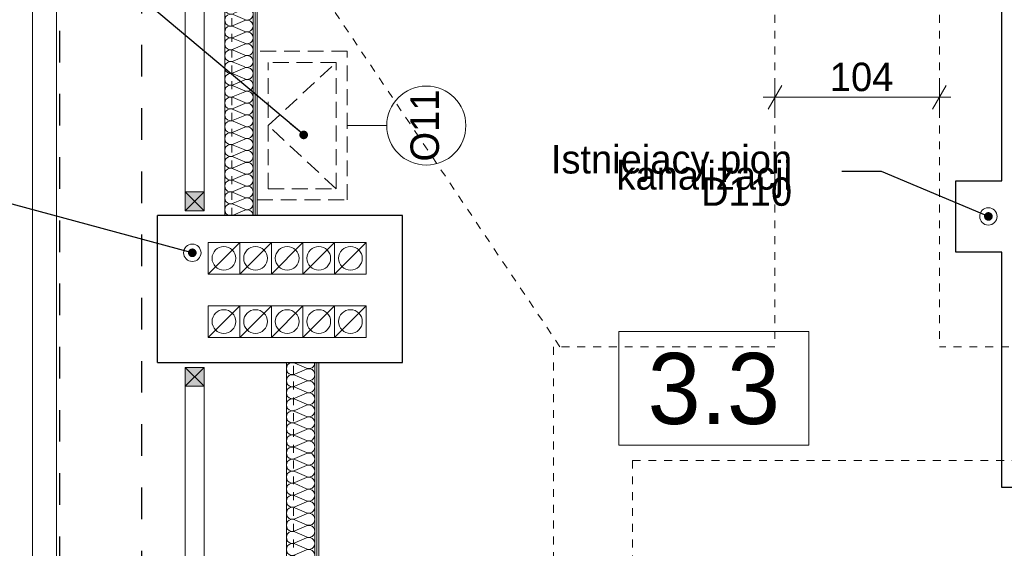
# Model space of a CAD drawing. Extents: x -145259 to -66341, y -2316 to 227384.
# Tile 85 of 141: x -127360 to -121133, y 175469 to 178814. Entities that reach past the tile are written whole.
import ezdxf

# ---------------------------------------------------------------- set-up
doc = ezdxf.new("R2010")
doc.units = 0
doc.header["$MEASUREMENT"] = 0
for name, pattern in [('Hidden Line', [100, 50, -50]), ('Krawędzie ukryte', [150, 100, -50]), ('Przerywana', [400, 200, -200])]:
    doc.linetypes.add(name, pattern=pattern)
for name, color, linetype in [('Arch ocieplenie', 7, 'Continuous'), ('Arch wymiary', 7, 'Continuous'), ('Arch ściany działowe', 7, 'Continuous')]:
    doc.layers.add(name, color=color, linetype=linetype)
for name, color, linetype, lineweight, true_color in [('Arch ocieplenie_Nr_Pióra__24', 7, 'Continuous', 13, 0x029e21), ('Arch okna_Nr_Pióra__25', 7, 'Continuous', 15, 0x40a5ff), ('INWENT kanalizacja_Nr_Pióra__118', 7, 'Continuous', 13, 0x573938), ('INWENT.ŚCIANY_Nr_Pióra__2', 7, 'Continuous', 13, 0x7f7f7f), ('Inwentaryzacja Konst._Nr_Pióra__3', 7, 'Continuous', 20, 0xff6600)]:
    doc.layers.add(name, color=color, linetype=linetype, lineweight=lineweight, true_color=true_color)
for name, color, linetype, lineweight in [('Arch opisy okien_Nr_Pióra__21', 7, 'Continuous', 13), ('Arch opisy_Nr_Pióra__1', 7, 'Continuous', 25), ('Arch opisy_Nr_Pióra__21', 7, 'Continuous', 13), ('Arch wymiary_Nr_Pióra__21', 7, 'Continuous', 13), ('Arch wymiary_Nr_Pióra__5', 7, 'Continuous', 13), ('Arch ściany działowe_Nr_Pióra__5', 7, 'Continuous', 13), ('INWENT DACH_Nr_Pióra__21', 7, 'Continuous', 13), ('Inwent kominy_Nr_Pióra__21', 7, 'Continuous', 13), ('INWENT ODWODNIENIE_Nr_Pióra__5', 7, 'Continuous', 13), ('INWENT OPISY_Nr_Pióra__21', 7, 'Continuous', 13), ('INWENT. OKNA_Nr_Pióra__21', 7, 'Continuous', 13), ('INWENT.ŚCIANY_Nr_Pióra__1', 7, 'Continuous', 25)]:
    doc.layers.add(name, color=color, linetype=linetype, lineweight=lineweight)
doc.styles.add('GENERATED_STYLE_1', font='txt')
doc.styles.add('GENERATED_STYLE_4', font='txt')
doc.styles.add('GENERATED_STYLE_5', font='txt')
doc.styles.add('GENERATED_STYLE_8', font='txt')
doc.dimstyles.new('GENERATED_STYLE__2', dxfattribs={"dimtxt": 179.999995, "dimasz": 114, "dimexe": 0.18, "dimexo": 0, "dimgap": 0.09, "dimtad": 1, "dimtih": 1, "dimtoh": 1, "dimdec": 0, "dimlfac": 0.1, "dimzin": 0, "dimdsep": 46, "dimtxsty": 'GENERATED_STYLE_1', "dimblk": 'ARROWHEAD_2', "dimblk1": 'ARROWHEAD_2', "dimblk2": 'ARROWHEAD_2', "dimcen": 0.09, "dimclrd": 7, "dimclre": 7, "dimclrt": 7, "dimazin": 0, "dimtfac": 1, "dimtdec": 4, "dimtmove": 0, "dimatfit": 3, "dimfxl": 0, "dimtolj": 1, "dimtzin": 0, "dimarcsym": 0})
doc.dimstyles.new('GENERATED_STYLE__9', dxfattribs={"dimtxt": 0.18, "dimasz": 109.44, "dimexe": 0.18, "dimexo": 0.0625, "dimgap": 0.09, "dimtad": 0, "dimtih": 1, "dimtoh": 1, "dimdec": 4, "dimzin": 0, "dimdsep": 46, "dimcen": 0.09, "dimadec": 0, "dimazin": 0, "dimtfac": 1, "dimtdec": 4, "dimtmove": 0, "dimatfit": 3, "dimldrblk": 'ARROWHEAD_11', "dimfxl": 0, "dimtolj": 1, "dimtzin": 0, "dimarcsym": 0})

# ---------------------------------------------------------------- blocks, each defined once
blk = doc.blocks.new('Ściana_742', base_point=(-125858.7, 177573.6))
at = {"layer": 'Arch ściany działowe_Nr_Pióra__5', "linetype": 'Continuous'}
for p, q in [((-125871.2, 178956.1), (-125871.2, 177573.6)), ((-125858.7, 177573.6), (-125858.7, 178943.6)), ((-125871.2, 177573.6), (-125858.7, 177573.6))]:
    blk.add_line(p, q, dxfattribs=at)
blk = doc.blocks.new('Ściana_743', base_point=(-125871.2, 177573.6))
at = {"layer": 'Arch ściany działowe_Nr_Pióra__5', "linetype": 'Continuous'}
for p, q in [((-125883.7, 178968.6), (-125883.7, 177573.6)), ((-125871.2, 177573.6), (-125871.2, 178956.1)), ((-125883.7, 177573.6), (-125871.2, 177573.6))]:
    blk.add_line(p, q, dxfattribs=at)
blk = doc.blocks.new('Ściana_744', base_point=(-125468.7, 174743.6))
at = {"layer": 'Arch ściany działowe_Nr_Pióra__5', "linetype": 'Continuous'}
for p, q in [((-125468.7, 176643.6), (-125481.2, 176643.6)), ((-125481.2, 176643.6), (-125481.2, 174743.6)), ((-125468.7, 174743.6), (-125468.7, 176643.6)), ((-125481.2, 174743.6), (-125468.7, 174743.6))]:
    blk.add_line(p, q, dxfattribs=at)
blk = doc.blocks.new('Ściana_745', base_point=(-125481.2, 174743.6))
at = {"layer": 'Arch ściany działowe_Nr_Pióra__5', "linetype": 'Continuous'}
for p, q in [((-125481.2, 176643.6), (-125493.7, 176643.6)), ((-125493.7, 176643.6), (-125493.7, 174743.6)), ((-125481.2, 174743.6), (-125481.2, 176643.6)), ((-125493.7, 174743.6), (-125481.2, 174743.6))]:
    blk.add_line(p, q, dxfattribs=at)
blk = doc.blocks.new('Izolacja cieplna 14_164', base_point=(-125883.7, 179148.6))
at = {"layer": 'Arch ocieplenie_Nr_Pióra__24', "linetype": 'Continuous'}
for p, q in [((-126010.1, 179145.5), (-125937.4, 179114.3)), ((-125937.4, 179108), (-126010.1, 179076.8)), ((-126010.1, 179070.5), (-125937.4, 179039.3)), ((-125937.4, 179033), (-126010.1, 179001.8)), ((-126010.1, 178995.5), (-125937.4, 178964.3)), ((-125937.4, 178958), (-126010.1, 178926.8)), ((-126010.1, 178920.5), (-125937.4, 178889.3)), ((-125937.4, 178883), (-126010.1, 178851.8)), ((-126010.1, 178845.5), (-125937.4, 178814.3)), ((-125937.4, 178808), (-126010.1, 178776.8)), ((-126010.1, 178770.5), (-125937.4, 178739.3)), ((-125937.4, 178733), (-126010.1, 178701.8)), ((-126010.1, 178695.5), (-125937.4, 178664.3)), ((-125937.4, 178658), (-126010.1, 178626.8)), ((-126010.1, 178620.5), (-125937.4, 178589.3)), ((-125937.4, 178583), (-126010.1, 178551.8)), ((-126010.1, 178545.5), (-125937.4, 178514.3)), ((-125937.4, 178508), (-126010.1, 178476.8)), ((-126010.1, 178470.5), (-125937.4, 178439.3)), ((-125937.4, 178433), (-126010.1, 178401.8)), ((-126010.1, 178395.5), (-125937.4, 178364.3)), ((-125937.4, 178358), (-126010.1, 178326.8)), ((-126010.1, 178320.5), (-125937.4, 178289.3)), ((-125937.4, 178283), (-126010.1, 178251.8)), ((-126010.1, 178245.5), (-125937.4, 178214.3)), ((-125937.4, 178208), (-126010.1, 178176.8)), ((-126010.1, 178170.5), (-125937.4, 178139.3)), ((-125937.4, 178133), (-126010.1, 178101.8)), ((-126010.1, 178095.5), (-125937.4, 178064.3)), ((-125937.4, 178058), (-126010.1, 178026.8)), ((-126010.1, 178020.5), (-125937.4, 177989.3)), ((-125937.4, 177983), (-126010.1, 177951.8)), ((-126010.1, 177945.5), (-125937.4, 177914.3)), ((-125937.4, 177908), (-126010.1, 177876.8)), ((-126010.1, 177870.5), (-125937.4, 177839.3)), ((-125937.4, 177833), (-126010.1, 177801.8)), ((-126010.1, 177795.5), (-125937.4, 177764.3)), ((-125937.4, 177758), (-126010.1, 177726.8)), ((-126010.1, 177720.5), (-125937.4, 177689.3)), ((-125937.4, 177683), (-126010.1, 177651.8)), ((-126010.1, 177645.5), (-125937.4, 177614.3)), ((-125937.4, 177608), (-126010.1, 177576.8))]:
    blk.add_line(p, q, dxfattribs=at)
for centre, start_param, end_param in [((-126025.5, 179111.1), 1.158003, 5.125183), ((-125922, 179148.6), 4.299596, 6.283185), ((-125922, 179073.6), 4.299595, 8.266774), ((-126025.5, 179036.1), 1.158003, 5.125183), ((-126025.5, 178961.1), 1.158003, 5.125183), ((-125922, 178998.6), 4.299595, 8.266774), ((-126025.5, 178886.1), 1.158003, 5.125183), ((-125922, 178923.6), 4.299595, 8.266774), ((-125922, 178848.6), 4.299595, 8.266774), ((-126025.5, 178811.1), 1.158003, 5.125183), ((-125922, 178773.6), 4.299595, 8.266774), ((-126025.5, 178736.1), 1.158003, 5.125183), ((-125922, 178698.6), 4.299595, 8.266774), ((-126025.5, 178661.1), 1.158003, 5.125183), ((-126025.5, 178586.1), 1.158003, 5.125183), ((-125922, 178623.6), 4.299595, 8.266774), ((-126025.5, 178511.1), 1.158003, 5.125183), ((-125922, 178548.6), 4.299595, 8.266774), ((-125922, 178473.6), 4.299595, 8.266774), ((-126025.5, 178436.1), 1.158003, 5.125183), ((-125922, 178398.6), 4.299595, 8.266774), ((-126025.5, 178361.1), 1.158003, 5.125183), ((-125922, 178323.6), 4.299595, 8.266774), ((-126025.5, 178286.1), 1.158003, 5.125183), ((-126025.5, 178211.1), 1.158003, 5.125183), ((-125922, 178248.6), 4.299595, 8.266774), ((-126025.5, 178136.1), 1.158003, 5.125183), ((-125922, 178173.6), 4.299595, 8.266774), ((-125922, 178098.6), 4.299595, 8.266774), ((-126025.5, 178061.1), 1.158003, 5.125183), ((-125922, 178023.6), 4.299595, 8.266774), ((-126025.5, 177986.1), 1.158003, 5.125183), ((-125922, 177948.6), 4.299595, 8.266774), ((-126025.5, 177911.1), 1.158003, 5.125183), ((-126025.5, 177836.1), 1.158003, 5.125183), ((-125922, 177873.6), 4.299595, 8.266774), ((-126025.5, 177761.1), 1.158003, 5.125183), ((-125922, 177798.6), 4.299595, 8.266774), ((-125922, 177723.6), 4.299595, 8.266774), ((-126025.5, 177686.1), 1.158003, 5.125183), ((-125922, 177648.6), 4.299595, 8.266774), ((-126025.5, 177611.1), 1.158003, 5.125183), ((-125922, 177573.6), 0, 1.983589)]:
    blk.add_ellipse(centre, major_axis=(38.3, 0), ratio=0.979571, start_param=start_param, end_param=end_param, dxfattribs=at)
blk = doc.blocks.new('Izolacja cieplna 14_165', base_point=(-125493.7, 176643.6))
at = {"layer": 'Arch ocieplenie_Nr_Pióra__24', "linetype": 'Continuous'}
for p, q in [((-125620.1, 176640.4), (-125547.4, 176608.7)), ((-125547.4, 176602.3), (-125620.1, 176570.5)), ((-125620.1, 176564.1), (-125547.4, 176532.4)), ((-125547.4, 176526), (-125620.1, 176494.3)), ((-125620.1, 176487.9), (-125547.4, 176456.1)), ((-125547.4, 176449.7), (-125620.1, 176418)), ((-125620.1, 176411.6), (-125547.4, 176379.9)), ((-125547.4, 176373.5), (-125620.1, 176341.7)), ((-125620.1, 176335.3), (-125547.4, 176303.6)), ((-125547.4, 176297.2), (-125620.1, 176265.5)), ((-125620.1, 176259.1), (-125547.4, 176227.4)), ((-125547.4, 176220.9), (-125620.1, 176189.2)), ((-125620.1, 176182.8), (-125547.4, 176151.1)), ((-125547.4, 176144.7), (-125620.1, 176113)), ((-125620.1, 176106.5), (-125547.4, 176074.8)), ((-125547.4, 176068.4), (-125620.1, 176036.7)), ((-125620.1, 176030.3), (-125547.4, 175998.6)), ((-125547.4, 175992.2), (-125620.1, 175960.4)), ((-125620.1, 175954), (-125547.4, 175922.3)), ((-125547.4, 175915.9), (-125620.1, 175884.2)), ((-125620.1, 175877.8), (-125547.4, 175846)), ((-125547.4, 175839.6), (-125620.1, 175807.9)), ((-125620.1, 175801.5), (-125547.4, 175769.8)), ((-125547.4, 175763.4), (-125620.1, 175731.6)), ((-125620.1, 175725.2), (-125547.4, 175693.5)), ((-125547.4, 175687.1), (-125620.1, 175655.4)), ((-125620.1, 175649), (-125547.4, 175617.2)), ((-125547.4, 175610.8), (-125620.1, 175579.1)), ((-125620.1, 175572.7), (-125547.4, 175541)), ((-125547.4, 175534.6), (-125620.1, 175502.8)), ((-125620.1, 175496.4), (-125547.4, 175464.7)), ((-125547.4, 175458.3), (-125620.1, 175426.6)), ((-125620.1, 175420.2), (-125547.4, 175388.4)), ((-125547.4, 175382), (-125620.1, 175350.3)), ((-125620.1, 175343.9), (-125547.4, 175312.2)), ((-125547.4, 175305.8), (-125620.1, 175274)), ((-125620.1, 175267.6), (-125547.4, 175235.9)), ((-125547.4, 175229.5), (-125620.1, 175197.8)), ((-125620.1, 175191.4), (-125547.4, 175159.7)), ((-125547.4, 175153.2), (-125620.1, 175121.5)), ((-125620.1, 175115.1), (-125547.4, 175083.4)), ((-125547.4, 175077), (-125620.1, 175045.3)), ((-125620.1, 175038.8), (-125547.4, 175007.1)), ((-125547.4, 175000.7), (-125620.1, 174969)), ((-125620.1, 174962.6), (-125547.4, 174930.9)), ((-125547.4, 174924.5), (-125620.1, 174892.7)), ((-125620.1, 174886.3), (-125547.4, 174854.6)), ((-125547.4, 174848.2), (-125620.1, 174816.5)), ((-125620.1, 174810.1), (-125547.4, 174778.3)), ((-125547.4, 174771.9), (-125620.1, 174740.2)), ((-125620.1, 174733.8), (-125547.4, 174702.1)), ((-125547.4, 174695.7), (-125620.1, 174663.9)), ((-125620.1, 174657.5), (-125547.4, 174625.8)), ((-125547.4, 174619.4), (-125620.1, 174587.7)), ((-125620.1, 174581.3), (-125547.4, 174549.5)), ((-125547.4, 174543.1), (-125620.1, 174511.4)), ((-125620.1, 174505), (-125547.4, 174473.3)), ((-125547.4, 174466.9), (-125620.1, 174435.1)), ((-125620.1, 174428.7), (-125547.4, 174397)), ((-125547.4, 174390.6), (-125620.1, 174358.9)), ((-125620.1, 174352.5), (-125547.4, 174320.7)), ((-125547.4, 174314.3), (-125620.1, 174282.6)), ((-125620.1, 174276.2), (-125547.4, 174244.5)), ((-125547.4, 174238.1), (-125620.1, 174206.3)), ((-125620.1, 174199.9), (-125547.4, 174168.2)), ((-125547.4, 174161.8), (-125620.1, 174130.1)), ((-125620.1, 174123.7), (-125547.4, 174092)), ((-125547.4, 174085.5), (-125620.1, 174053.8)), ((-125620.1, 174047.4), (-125547.4, 174015.7)), ((-125547.4, 174009.3), (-125620.1, 173977.6)), ((-125620.1, 173971.1), (-125547.4, 173939.4)), ((-125547.4, 173933), (-125620.1, 173901.3)), ((-125620.1, 173894.9), (-125547.4, 173863.2)), ((-125547.4, 173856.8), (-125620.1, 173825)), ((-125620.1, 173818.6), (-125547.4, 173786.9)), ((-125547.4, 173780.5), (-125620.1, 173748.8)), ((-125620.1, 173742.4), (-125547.4, 173710.6)), ((-125547.4, 173704.2), (-125620.1, 173672.5)), ((-125620.1, 173666.1), (-125547.4, 173634.4)), ((-125547.4, 173628), (-125620.1, 173596.2)), ((-125620.1, 173589.8), (-125547.4, 173558.1)), ((-125547.4, 173551.7), (-125620.1, 173520)), ((-125620.1, 173513.6), (-125547.4, 173481.8)), ((-125547.4, 173475.4), (-125620.1, 173443.7)), ((-125620.1, 173437.3), (-125547.4, 173405.6)), ((-125547.4, 173399.2), (-125620.1, 173367.4)), ((-125620.1, 173361), (-125547.4, 173329.3)), ((-125547.4, 173322.9), (-125620.1, 173291.2)), ((-125620.1, 173284.8), (-125547.4, 173253)), ((-125547.4, 173246.6), (-125620.1, 173214.9)), ((-125620.1, 173208.5), (-125547.4, 173176.8)), ((-125547.4, 173170.4), (-125620.1, 173138.6)), ((-125620.1, 173132.2), (-125547.4, 173100.5)), ((-125547.4, 173094.1), (-125620.1, 173062.4)), ((-125620.1, 173056), (-125547.4, 173024.2)), ((-125547.4, 173017.8), (-125620.1, 172986.1)), ((-125620.1, 172979.7), (-125547.4, 172948)), ((-125547.4, 172941.6), (-125620.1, 172909.9)), ((-125620.1, 172903.4), (-125547.4, 172871.7)), ((-125547.4, 172865.3), (-125620.1, 172833.6)), ((-125620.1, 172827.2), (-125547.4, 172795.5)), ((-125547.4, 172789.1), (-125620.1, 172757.3)), ((-125620.1, 172750.9), (-125547.4, 172719.2)), ((-125547.4, 172712.8), (-125620.1, 172681.1)), ((-125620.1, 172674.7), (-125547.4, 172642.9)), ((-125547.4, 172636.5), (-125620.1, 172604.8)), ((-125620.1, 172598.4), (-125547.4, 172566.7)), ((-125547.4, 172560.3), (-125620.1, 172528.5)), ((-125620.1, 172522.1), (-125547.4, 172490.4)), ((-125547.4, 172484), (-125620.1, 172452.3)), ((-125620.1, 172445.9), (-125547.4, 172414.1)), ((-125547.4, 172407.7), (-125620.1, 172376)), ((-125620.1, 172369.6), (-125547.4, 172337.9)), ((-125547.4, 172331.5), (-125620.1, 172299.7)), ((-125620.1, 172293.3), (-125547.4, 172261.6)), ((-125547.4, 172255.2), (-125620.1, 172223.5)), ((-125620.1, 172217.1), (-125547.4, 172185.3)), ((-125547.4, 172178.9), (-125620.1, 172147.2)), ((-125620.1, 172140.8), (-125547.4, 172109.1)), ((-125547.4, 172102.7), (-125620.1, 172070.9)), ((-125620.1, 172064.5), (-125547.4, 172032.8)), ((-125547.4, 172026.4), (-125620.1, 171994.7)), ((-125620.1, 171988.3), (-125547.4, 171956.5)), ((-125547.4, 171950.1), (-125620.1, 171918.4)), ((-125620.1, 171912), (-125547.4, 171880.3)), ((-125547.4, 171873.9), (-125620.1, 171842.2)), ((-125620.1, 171835.7), (-125547.4, 171804)), ((-125547.4, 171797.6), (-125620.1, 171765.9)), ((-125620.1, 171759.5), (-125547.4, 171727.8)), ((-125547.4, 171721.3), (-125620.1, 171689.6)), ((-125620.1, 171683.2), (-125547.4, 171651.5)), ((-125547.4, 171645.1), (-125620.1, 171613.4)), ((-125620.1, 171607), (-125547.4, 171575.2)), ((-125547.4, 171568.8), (-125620.1, 171537.1)), ((-125620.1, 171530.7), (-125547.4, 171499)), ((-125547.4, 171492.6), (-125620.1, 171460.8)), ((-125620.1, 171454.4), (-125547.4, 171422.7)), ((-125547.4, 171416.3), (-125620.1, 171384.6)), ((-125620.1, 171378.2), (-125547.4, 171346.4)), ((-125547.4, 171340), (-125620.1, 171308.3)), ((-125620.1, 171301.9), (-125547.4, 171270.2)), ((-125547.4, 171263.8), (-125620.1, 171232)), ((-125620.1, 171225.6), (-125547.4, 171193.9)), ((-125547.4, 171187.5), (-125620.1, 171155.8)), ((-125620.1, 171149.4), (-125547.4, 171117.6)), ((-125547.4, 171111.2), (-125620.1, 171079.5)), ((-125620.1, 171073.1), (-125547.4, 171041.4)), ((-125547.4, 171035), (-125620.1, 171003.2)), ((-125620.1, 170996.8), (-125547.4, 170965.1)), ((-125547.4, 170958.7), (-125620.1, 170927)), ((-125620.1, 170920.6), (-125547.4, 170888.8)), ((-125547.4, 170882.4), (-125620.1, 170850.7)), ((-125620.1, 170844.3), (-125547.4, 170812.6)), ((-125547.4, 170806.2), (-125620.1, 170774.5)), ((-125620.1, 170768), (-125547.4, 170736.3)), ((-125547.4, 170729.9), (-125620.1, 170698.2)), ((-125620.1, 170691.8), (-125547.4, 170660.1)), ((-125547.4, 170653.6), (-125620.1, 170621.9)), ((-125620.1, 170615.5), (-125547.4, 170583.8)), ((-125547.4, 170577.4), (-125620.1, 170545.7)), ((-125620.1, 170539.3), (-125547.4, 170507.5)), ((-125547.4, 170501.1), (-125620.1, 170469.4)), ((-125620.1, 170463), (-125547.4, 170431.3)), ((-125547.4, 170424.9), (-125620.1, 170393.1)), ((-125620.1, 170386.7), (-125547.4, 170355)), ((-125547.4, 170348.6), (-125620.1, 170316.9)), ((-125620.1, 170310.5), (-125547.4, 170278.7)), ((-125547.4, 170272.3), (-125620.1, 170240.6)), ((-125620.1, 170234.2), (-125547.4, 170202.5)), ((-125547.4, 170196.1), (-125620.1, 170164.3)), ((-125620.1, 170157.9), (-125547.4, 170126.2)), ((-125547.4, 170119.8), (-125620.1, 170088.1)), ((-125620.1, 170081.7), (-125547.4, 170049.9)), ((-125547.4, 170043.5), (-125620.1, 170011.8))]:
    blk.add_line(p, q, dxfattribs=at)
for centre, start_param, end_param in [((-125635.5, 176605.5), 1.158003, 5.125183), ((-125532, 176643.6), 4.299596, 6.283185), ((-125635.5, 176529.2), 1.158003, 5.125183), ((-125532, 176567.3), 4.299595, 8.266774), ((-125635.5, 176452.9), 1.158003, 5.125183), ((-125532, 176491.1), 4.299595, 8.266774), ((-125532, 176414.8), 4.299595, 8.266774), ((-125635.5, 176376.7), 1.158003, 5.125183), ((-125532, 176338.5), 4.299595, 8.266774), ((-125635.5, 176300.4), 1.158003, 5.125183), ((-125532, 176262.3), 4.299595, 8.266774), ((-125635.5, 176224.1), 1.158003, 5.125183), ((-125635.5, 176147.9), 1.158003, 5.125183), ((-125532, 176186), 4.299595, 8.266774), ((-125532, 176109.8), 4.299595, 8.266774), ((-125635.5, 176071.6), 1.158003, 5.125183), ((-125532, 176033.5), 4.299595, 8.266774), ((-125635.5, 175995.4), 1.158003, 5.125183), ((-125532, 175957.2), 4.299595, 8.266774), ((-125635.5, 175919.1), 1.158003, 5.125183), ((-125635.5, 175842.8), 1.158003, 5.125183), ((-125532, 175881), 4.299595, 8.266774), ((-125635.5, 175766.6), 1.158003, 5.125183), ((-125532, 175804.7), 4.299595, 8.266774), ((-125532, 175728.4), 4.299595, 8.266774), ((-125635.5, 175690.3), 1.158003, 5.125183), ((-125532, 175652.2), 4.299595, 8.266774), ((-125635.5, 175614), 1.158003, 5.125183), ((-125532, 175575.9), 4.299595, 8.266774), ((-125635.5, 175537.8), 1.158003, 5.125183), ((-125635.5, 175461.5), 1.158003, 5.125183), ((-125532, 175499.6), 4.299595, 8.266774), ((-125532, 175423.4), 4.299595, 8.266774), ((-125635.5, 175385.2), 1.158003, 5.125183), ((-125532, 175347.1), 4.299595, 8.266774), ((-125635.5, 175309), 1.158003, 5.125183), ((-125532, 175270.8), 4.299595, 8.266774), ((-125635.5, 175232.7), 1.158003, 5.125183), ((-125635.5, 175156.4), 1.158003, 5.125183), ((-125532, 175194.6), 4.299595, 8.266774), ((-125635.5, 175080.2), 1.158003, 5.125183), ((-125532, 175118.3), 4.299595, 8.266774), ((-125532, 175042.1), 4.299595, 8.266774), ((-125635.5, 175003.9), 1.158003, 5.125183), ((-125532, 174965.8), 4.299595, 8.266774), ((-125635.5, 174927.7), 1.158003, 5.125183), ((-125635.5, 174851.4), 1.158003, 5.125183), ((-125532, 174889.5), 4.299595, 8.266774), ((-125635.5, 174775.1), 1.158003, 5.125183), ((-125532, 174813.3), 4.299595, 8.266774), ((-125532, 174737), 4.299595, 8.266774), ((-125635.5, 174698.9), 1.158003, 5.125183), ((-125532, 174660.7), 4.299595, 8.266774), ((-125635.5, 174622.6), 1.158003, 5.125183), ((-125532, 174584.5), 4.299595, 8.266774), ((-125635.5, 174546.3), 1.158003, 5.125183), ((-125635.5, 174470.1), 1.158003, 5.125183), ((-125532, 174508.2), 4.299595, 8.266774), ((-125635.5, 174393.8), 1.158003, 5.125183), ((-125532, 174431.9), 4.299595, 8.266774), ((-125532, 174355.7), 4.299595, 8.266774), ((-125635.5, 174317.5), 1.158003, 5.125183), ((-125532, 174279.4), 4.299595, 8.266774), ((-125635.5, 174241.3), 1.158003, 5.125183), ((-125635.5, 174165), 1.158003, 5.125183), ((-125532, 174203.1), 4.299595, 8.266774), ((-125635.5, 174088.7), 1.158003, 5.125183), ((-125532, 174126.9), 4.299595, 8.266774), ((-125532, 174050.6), 4.299595, 8.266774), ((-125635.5, 174012.5), 1.158003, 5.125183), ((-125532, 173974.4), 4.299595, 8.266774), ((-125635.5, 173936.2), 1.158003, 5.125183), ((-125532, 173898.1), 4.299595, 8.266774), ((-125635.5, 173860), 1.158003, 5.125183), ((-125635.5, 173783.7), 1.158003, 5.125183), ((-125532, 173821.8), 4.299595, 8.266774), ((-125635.5, 173707.4), 1.158003, 5.125183), ((-125532, 173745.6), 4.299595, 8.266774), ((-125532, 173669.3), 4.299595, 8.266774), ((-125635.5, 173631.2), 1.158003, 5.125183), ((-125532, 173593), 4.299595, 8.266774), ((-125635.5, 173554.9), 1.158003, 5.125183), ((-125635.5, 173478.6), 1.158003, 5.125183), ((-125532, 173516.8), 4.299595, 8.266774), ((-125635.5, 173402.4), 1.158003, 5.125183), ((-125532, 173440.5), 4.299595, 8.266774), ((-125532, 173364.2), 4.299595, 8.266774), ((-125635.5, 173326.1), 1.158003, 5.125183), ((-125532, 173288), 4.299595, 8.266774), ((-125635.5, 173249.8), 1.158003, 5.125183), ((-125532, 173211.7), 4.299595, 8.266774), ((-125635.5, 173173.6), 1.158003, 5.125183), ((-125635.5, 173097.3), 1.158003, 5.125183), ((-125532, 173135.4), 4.299595, 8.266774), ((-125532, 173059.2), 4.299595, 8.266774), ((-125635.5, 173021), 1.158003, 5.125183), ((-125532, 172982.9), 4.299595, 8.266774), ((-125635.5, 172944.8), 1.158003, 5.125183), ((-125532, 172906.7), 4.299595, 8.266774), ((-125635.5, 172868.5), 1.158003, 5.125183), ((-125635.5, 172792.3), 1.158003, 5.125183), ((-125532, 172830.4), 4.299595, 8.266774), ((-125635.5, 172716), 1.158003, 5.125183), ((-125532, 172754.1), 4.299595, 8.266774), ((-125532, 172677.9), 4.299595, 8.266774), ((-125635.5, 172639.7), 1.158003, 5.125183), ((-125532, 172601.6), 4.299595, 8.266774), ((-125635.5, 172563.5), 1.158003, 5.125183), ((-125532, 172525.3), 4.299595, 8.266774), ((-125635.5, 172487.2), 1.158003, 5.125183), ((-125635.5, 172410.9), 1.158003, 5.125183), ((-125532, 172449.1), 4.299595, 8.266774), ((-125532, 172372.8), 4.299595, 8.266774), ((-125635.5, 172334.7), 1.158003, 5.125183), ((-125532, 172296.5), 4.299595, 8.266774), ((-125635.5, 172258.4), 1.158003, 5.125183), ((-125532, 172220.3), 4.299595, 8.266774), ((-125635.5, 172182.1), 1.158003, 5.125183), ((-125635.5, 172105.9), 1.158003, 5.125183), ((-125532, 172144), 4.299595, 8.266774), ((-125635.5, 172029.6), 1.158003, 5.125183), ((-125532, 172067.7), 4.299595, 8.266774), ((-125532, 171991.5), 4.299595, 8.266774), ((-125635.5, 171953.3), 1.158003, 5.125183), ((-125532, 171915.2), 4.299595, 8.266774), ((-125635.5, 171877.1), 1.158003, 5.125183), ((-125532, 171838.9), 4.299595, 8.266774), ((-125635.5, 171800.8), 1.158003, 5.125183), ((-125635.5, 171724.6), 1.158003, 5.125183), ((-125532, 171762.7), 4.299595, 8.266774), ((-125532, 171686.4), 4.299595, 8.266774), ((-125635.5, 171648.3), 1.158003, 5.125183), ((-125532, 171610.2), 4.299595, 8.266774), ((-125635.5, 171572), 1.158003, 5.125183), ((-125532, 171533.9), 4.299595, 8.266774), ((-125635.5, 171495.8), 1.158003, 5.125183), ((-125635.5, 171419.5), 1.158003, 5.125183), ((-125532, 171457.6), 4.299595, 8.266774), ((-125635.5, 171343.2), 1.158003, 5.125183), ((-125532, 171381.4), 4.299595, 8.266774), ((-125532, 171305.1), 4.299595, 8.266774), ((-125635.5, 171267), 1.158003, 5.125183), ((-125532, 171228.8), 4.299595, 8.266774), ((-125635.5, 171190.7), 1.158003, 5.125183), ((-125635.5, 171114.4), 1.158003, 5.125183), ((-125532, 171152.6), 4.299595, 8.266774), ((-125635.5, 171038.2), 1.158003, 5.125183), ((-125532, 171076.3), 4.299595, 8.266774), ((-125532, 171000), 4.299595, 8.266774), ((-125635.5, 170961.9), 1.158003, 5.125183), ((-125532, 170923.8), 4.299595, 8.266774), ((-125635.5, 170885.6), 1.158003, 5.125183), ((-125532, 170847.5), 4.299595, 8.266774), ((-125635.5, 170809.4), 1.158003, 5.125183), ((-125635.5, 170733.1), 1.158003, 5.125183), ((-125532, 170771.2), 4.299595, 8.266774), ((-125635.5, 170656.9), 1.158003, 5.125183), ((-125532, 170695), 4.299595, 8.266774), ((-125532, 170618.7), 4.299595, 8.266774), ((-125635.5, 170580.6), 1.158003, 5.125183), ((-125532, 170542.5), 4.299595, 8.266774), ((-125635.5, 170504.3), 1.158003, 5.125183), ((-125635.5, 170428.1), 1.158003, 5.125183), ((-125532, 170466.2), 4.299595, 8.266774), ((-125635.5, 170351.8), 1.158003, 5.125183), ((-125532, 170389.9), 4.299595, 8.266774), ((-125532, 170313.7), 4.299595, 8.266774), ((-125635.5, 170275.5), 1.158003, 5.125183), ((-125532, 170237.4), 4.299595, 8.266774), ((-125635.5, 170199.3), 1.158003, 5.125183), ((-125532, 170161.1), 4.299595, 8.266774), ((-125635.5, 170123), 1.158003, 5.125183), ((-125635.5, 170046.7), 1.158003, 5.125183), ((-125532, 170084.9), 4.299595, 8.266774), ((-125532, 170008.6), 0, 1.983589)]:
    blk.add_ellipse(centre, major_axis=(38.3, 0), ratio=0.996085, start_param=start_param, end_param=end_param, dxfattribs=at)
blk = doc.blocks.new('*D1578')
at = {"layer": 'Arch wymiary_Nr_Pióra__5', "linetype": 'Continuous'}
for p, q in [((-122583.7, 178210.7), (-122583.7, 178435.7)), ((-121543.7, 178210.7), (-121543.7, 178435.7)), ((-122540.4, 178398.2), (-122627, 178248.2)), ((-121587, 178248.2), (-121500.4, 178398.2)), ((-122657.1, 178323.2), (-122583.7, 178323.2)), ((-122583.7, 178323.2), (-121543.7, 178323.2)), ((-121543.7, 178323.2), (-121470.4, 178323.2))]:
    blk.add_line(p, q, dxfattribs=at)
at = {"layer": 'Arch wymiary_Nr_Pióra__21', "insert": (-122236.5, 178359.2), "char_height": 180, "attachment_point": 7, "style": 'GENERATED_STYLE_1'}
blk.add_mtext('{104}', dxfattribs=at)
blk = doc.blocks.new('ARROWHEAD_2')
at = {"color": 0, "linetype": 'Continuous', "lineweight": 0}
for p, q in [((-0.378, -0.655), (0.378, 0.655)), ((0, 0), (-1, 0))]:
    blk.add_line(p, q, dxfattribs=at)
blk = doc.blocks.new('ARROWHEAD_11')
at = {"color": 0, "linetype": 'Continuous', "lineweight": 0}
blk.add_line((0, 0), (-1, 0), dxfattribs=at)
at = {"color": 0, "linetype": 'Continuous', "lineweight": 0, "const_width": 0.25, "flags": 128}
blk.add_lwpolyline([(-0.125, 0, 1), (0.125, 0, 1)], format="xyb", close=True, dxfattribs=at)

msp = doc.modelspace()

# ---------------------------------------------------------------- hatches: boundary and pattern name
at = {"layer": 'Arch okna_Nr_Pióra__25', "linetype": 'Continuous'}
for points in [[(-126314.6, 177603.6), (-126194.6, 177603.6), (-126194.6, 177723.6), (-126314.6, 177723.6)], [(-126314.6, 176613.6), (-126194.6, 176613.6), (-126194.6, 176493.6), (-126314.6, 176493.6)]]:
    msp.add_hatch(color=256, dxfattribs=at).paths.add_polyline_path(points, flags=0)

# ---------------------------------------------------------------- linework, layer by layer
at = {"layer": 'Arch ocieplenie_Nr_Pióra__24', "linetype": 'Continuous'}
for p, q in [((-126063.7, 179148.6), (-126063.7, 177573.6)), ((-125673.7, 176643.6), (-125673.7, 169828.6))]:
    msp.add_line(p, q, dxfattribs=at)
at = {"layer": 'Arch opisy okien_Nr_Pióra__21', "linetype": 'Continuous'}
msp.add_line((-125038.7, 178143.6), (-125288.7, 178143.6), dxfattribs=at)
msp.add_circle((-124788.7, 178143.6), 250, dxfattribs=at)
at = {"layer": 'Arch opisy_Nr_Pióra__21', "linetype": 'Continuous'}
for p, q in [((-122370.3, 176841.2), (-123570.3, 176841.2)), ((-123570.3, 176841.2), (-123570.3, 176121.2)), ((-122370.3, 176121.2), (-122370.3, 176841.2)), ((-123570.3, 176121.2), (-122370.3, 176121.2))]:
    msp.add_line(p, q, dxfattribs=at)
at = {"layer": 'INWENT DACH_Nr_Pióra__21', "linetype": 'Hidden Line'}
for p, q in [((-123943.2, 176743.6), (-125529.2, 179103.6)), ((-122583.7, 178943.6), (-122583.7, 176743.6)), ((-121543.7, 178943.6), (-121543.7, 176743.6)), ((-123983.5, 176743.6), (-123983.5, 172243.6)), ((-122583.7, 176743.6), (-123983.5, 176743.6)), ((-117503.7, 176743.6), (-121543.7, 176743.6)), ((-123484.3, 176023.6), (-88108.7, 176023.6)), ((-123484.3, 176023.6), (-123484.3, 172963.6))]:
    msp.add_line(p, q, dxfattribs=at)
at = {"layer": 'INWENT kanalizacja_Nr_Pióra__118', "linetype": 'Continuous'}
for centre in [(-121233.7, 177568.6), (-126268.7, 177338.6)]:
    msp.add_circle(centre, 55, dxfattribs=at)
at = {"layer": 'Inwent kominy_Nr_Pióra__21', "linetype": 'Continuous'}
for p, q in [((-126168.7, 177203.6), (-126168.7, 177403.6)), ((-126168.7, 177403.6), (-125968.7, 177403.6)), ((-126168.7, 177203.6), (-125968.7, 177403.6)), ((-125968.7, 177203.6), (-125968.7, 177403.6)), ((-125968.7, 177403.6), (-125768.7, 177403.6)), ((-125968.7, 177203.6), (-125768.7, 177403.6)), ((-125968.7, 177403.6), (-125968.7, 177203.6)), ((-125768.7, 177403.6), (-125768.7, 177203.6)), ((-125768.7, 177203.6), (-125768.7, 177403.6)), ((-125768.7, 177403.6), (-125568.7, 177403.6)), ((-125768.7, 177203.6), (-125568.7, 177403.6)), ((-125568.7, 177203.6), (-125568.7, 177403.6)), ((-125568.7, 177403.6), (-125368.7, 177403.6)), ((-125568.7, 177203.6), (-125368.7, 177403.6)), ((-125568.7, 177403.6), (-125568.7, 177203.6)), ((-125368.7, 177203.6), (-125368.7, 177403.6)), ((-125368.7, 177403.6), (-125168.7, 177403.6)), ((-125368.7, 177203.6), (-125168.7, 177403.6)), ((-125368.7, 177403.6), (-125368.7, 177203.6)), ((-125168.7, 177403.6), (-125168.7, 177203.6)), ((-125968.7, 177203.6), (-126168.7, 177203.6)), ((-125768.7, 177203.6), (-125968.7, 177203.6)), ((-125568.7, 177203.6), (-125768.7, 177203.6)), ((-125368.7, 177203.6), (-125568.7, 177203.6)), ((-125168.7, 177203.6), (-125368.7, 177203.6)), ((-126168.7, 176803.6), (-126168.7, 177003.6)), ((-126168.7, 177003.6), (-125968.7, 177003.6)), ((-126168.7, 176803.6), (-125968.7, 177003.6)), ((-125968.7, 176803.6), (-125768.7, 177003.6)), ((-125968.7, 176803.6), (-125968.7, 177003.6)), ((-125968.7, 177003.6), (-125768.7, 177003.6)), ((-125968.7, 177003.6), (-125968.7, 176803.6)), ((-125768.7, 176803.6), (-125768.7, 177003.6)), ((-125768.7, 177003.6), (-125568.7, 177003.6)), ((-125768.7, 176803.6), (-125568.7, 177003.6)), ((-125768.7, 177003.6), (-125768.7, 176803.6)), ((-125568.7, 176803.6), (-125568.7, 177003.6)), ((-125568.7, 177003.6), (-125368.7, 177003.6)), ((-125568.7, 176803.6), (-125368.7, 177003.6)), ((-125568.7, 177003.6), (-125568.7, 176803.6)), ((-125368.7, 177003.6), (-125368.7, 176803.6)), ((-125368.7, 176803.6), (-125368.7, 177003.6)), ((-125368.7, 177003.6), (-125168.7, 177003.6)), ((-125368.7, 176803.6), (-125168.7, 177003.6)), ((-125168.7, 177003.6), (-125168.7, 176803.6)), ((-125968.7, 176803.6), (-126168.7, 176803.6)), ((-125768.7, 176803.6), (-125968.7, 176803.6)), ((-125568.7, 176803.6), (-125768.7, 176803.6)), ((-125368.7, 176803.6), (-125568.7, 176803.6)), ((-125168.7, 176803.6), (-125368.7, 176803.6))]:
    msp.add_line(p, q, dxfattribs=at)
for centre in [(-126068.7, 177303.6), (-125868.7, 177303.6), (-125668.7, 177303.6), (-125468.7, 177303.6), (-125268.7, 177303.6), (-126068.7, 176903.6), (-125868.7, 176903.6), (-125668.7, 176903.6), (-125468.7, 176903.6), (-125268.7, 176903.6)]:
    msp.add_circle(centre, 75, dxfattribs=at)
at = {"layer": 'INWENT ODWODNIENIE_Nr_Pióra__5', "linetype": 'Continuous'}
for p, q in [((-127278.7, 167413.6), (-127278.7, 181643.6)), ((-127128.7, 167563.6), (-127128.7, 181493.6))]:
    msp.add_line(p, q, dxfattribs=at)
at = {"layer": 'INWENT. OKNA_Nr_Pióra__21', "linetype": 'Krawędzie ukryte'}
for p, q in [((-125288.7, 178613.6), (-125858.7, 178613.6)), ((-125288.7, 177673.6), (-125288.7, 178613.6)), ((-125358.7, 178543.6), (-125788.7, 178543.6)), ((-125788.7, 177743.6), (-125788.7, 178543.6)), ((-125788.7, 178143.6), (-125358.7, 178543.6)), ((-125358.7, 177743.6), (-125358.7, 178543.6)), ((-125358.7, 177743.6), (-125788.7, 178143.6)), ((-125788.7, 177743.6), (-125358.7, 177743.6)), ((-125858.7, 177673.6), (-125288.7, 177673.6))]:
    msp.add_line(p, q, dxfattribs=at)
at = {"layer": 'INWENT.ŚCIANY_Nr_Pióra__1', "linetype": 'Przerywana'}
for p, q in [((-127108.7, 181143.6), (-127108.7, 167903.6)), ((-126588.7, 168053.6), (-126588.7, 181003.6))]:
    msp.add_line(p, q, dxfattribs=at)
at = {"layer": 'INWENT.ŚCIANY_Nr_Pióra__1', "linetype": 'Continuous'}
for p, q in [((-121148.7, 177793.6), (-121148.7, 179103.6)), ((-121438.7, 177343.6), (-121438.7, 177793.6)), ((-121438.7, 177793.6), (-121148.7, 177793.6)), ((-126488.7, 176643.6), (-126488.7, 177573.6)), ((-126018.7, 177573.6), (-126488.7, 177573.6)), ((-124938.7, 177573.6), (-126018.7, 177573.6)), ((-124938.7, 176643.6), (-124938.7, 177573.6)), ((-121148.7, 177343.6), (-121438.7, 177343.6)), ((-121148.7, 175853.6), (-121148.7, 177343.6)), ((-126488.7, 176643.6), (-124938.7, 176643.6)), ((-120878.7, 175853.6), (-121148.7, 175853.6))]:
    msp.add_line(p, q, dxfattribs=at)
at = {"layer": 'INWENT.ŚCIANY_Nr_Pióra__2', "linetype": 'Hidden Line'}
for p, q in [((-126018.7, 177573.6), (-126018.7, 179103.6)), ((-125628.7, 169873.6), (-125628.7, 176643.6))]:
    msp.add_line(p, q, dxfattribs=at)
at = {"layer": 'Inwentaryzacja Konst._Nr_Pióra__3', "linetype": 'Continuous'}
for p, q in [((-126314.6, 177603.6), (-126314.6, 180213.6)), ((-126194.6, 177603.6), (-126194.6, 180093.6)), ((-126314.6, 177603.6), (-126314.6, 177723.6)), ((-126314.6, 177723.6), (-126194.6, 177723.6)), ((-126314.6, 177603.6), (-126194.6, 177723.6)), ((-126194.6, 177603.6), (-126314.6, 177723.6)), ((-126194.6, 177723.6), (-126194.6, 177603.6)), ((-126194.6, 177603.6), (-126314.6, 177603.6)), ((-126314.6, 168833.6), (-126314.6, 176613.6)), ((-126314.6, 176613.6), (-126314.6, 176493.6)), ((-126194.6, 176613.6), (-126314.6, 176613.6)), ((-126314.6, 176613.6), (-126194.6, 176493.6)), ((-126194.6, 176613.6), (-126314.6, 176493.6)), ((-126194.6, 168953.6), (-126194.6, 176613.6)), ((-126194.6, 176493.6), (-126194.6, 176613.6)), ((-126314.6, 176493.6), (-126194.6, 176493.6))]:
    msp.add_line(p, q, dxfattribs=at)

# ---------------------------------------------------------------- block references
at = {"layer": 'Arch ocieplenie', "color": 104, "linetype": 'Continuous', "lineweight": 20, "true_color": 0x029e21}
for name, p in [('Izolacja cieplna 14_164', (-125883.7, 179148.6)), ('Izolacja cieplna 14_165', (-125493.7, 176643.6))]:
    msp.add_blockref(name, p, dxfattribs=at)
at = {"layer": 'Arch ściany działowe'}
for name, p in [('Ściana_743', (-125871.2, 177573.6)), ('Ściana_742', (-125858.7, 177573.6)), ('Ściana_745', (-125481.2, 174743.6)), ('Ściana_744', (-125468.7, 174743.6))]:
    msp.add_blockref(name, p, dxfattribs=at)

# ---------------------------------------------------------------- texts
at = {"layer": 'Arch opisy okien_Nr_Pióra__21', "linetype": 'Continuous', "insert": (-124889, 178143.6), "char_height": 180, "attachment_point": 2, "rotation": 90, "style": 'GENERATED_STYLE_8'}
msp.add_mtext('{O11}', dxfattribs=at)
at = {"layer": 'Arch opisy_Nr_Pióra__1', "linetype": 'Continuous', "insert": (-122970.3, 176248.6), "char_height": 450, "attachment_point": 8, "style": 'GENERATED_STYLE_5'}
msp.add_mtext('{3.3}', dxfattribs=at)
at = {"layer": 'INWENT OPISY_Nr_Pióra__21', "linetype": 'Continuous', "insert": (-122475.3, 177826.9), "char_height": 180, "width": 1570.448, "attachment_point": 6, "line_spacing_factor": 0.340614, "style": 'GENERATED_STYLE_4'}
msp.add_mtext('{Istniejacy pion\\Pkanalizacji D110 }', dxfattribs=at)

# ---------------------------------------------------------------- dimensions: what is measured, and where the dimension line sits
at = {"layer": 'Arch wymiary', "linetype": 'Continuous'}
dim = msp.add_linear_dim(base=(-122583.7, 178323.2), p1=(-122583.7, 178452.2), p2=(-121543.7, 178443.6), dimstyle='GENERATED_STYLE__2', dxfattribs=at)
dim.commit()
dim.dimension.update_dxf_attribs({"geometry": '*D1578', "text_midpoint": (-122031.6, 178449.2)})

# ---------------------------------------------------------------- leaders
at = {"layer": 'INWENT OPISY_Nr_Pióra__21', "linetype": 'Continuous', "annotation_type": 0, "has_hookline": 1, "hookline_direction": 1}
for points, text_width in [([(-125564.3, 178084.6), (-126851.9, 179168.5), (-128036.9, 179168.5)], 2408.6), ([(-121233.7, 177568.6), (-121908.8, 177852.6), (-122161.4, 177852.6)], 1328.6), ([(-126268.7, 177338.6), (-127408.7, 177645.7), (-128593.7, 177645.7)], 1328.6)]:
    msp.add_leader(points, dimstyle='GENERATED_STYLE__9', dxfattribs=dict(at, text_width=text_width))

doc.saveas('drawing.dxf')
